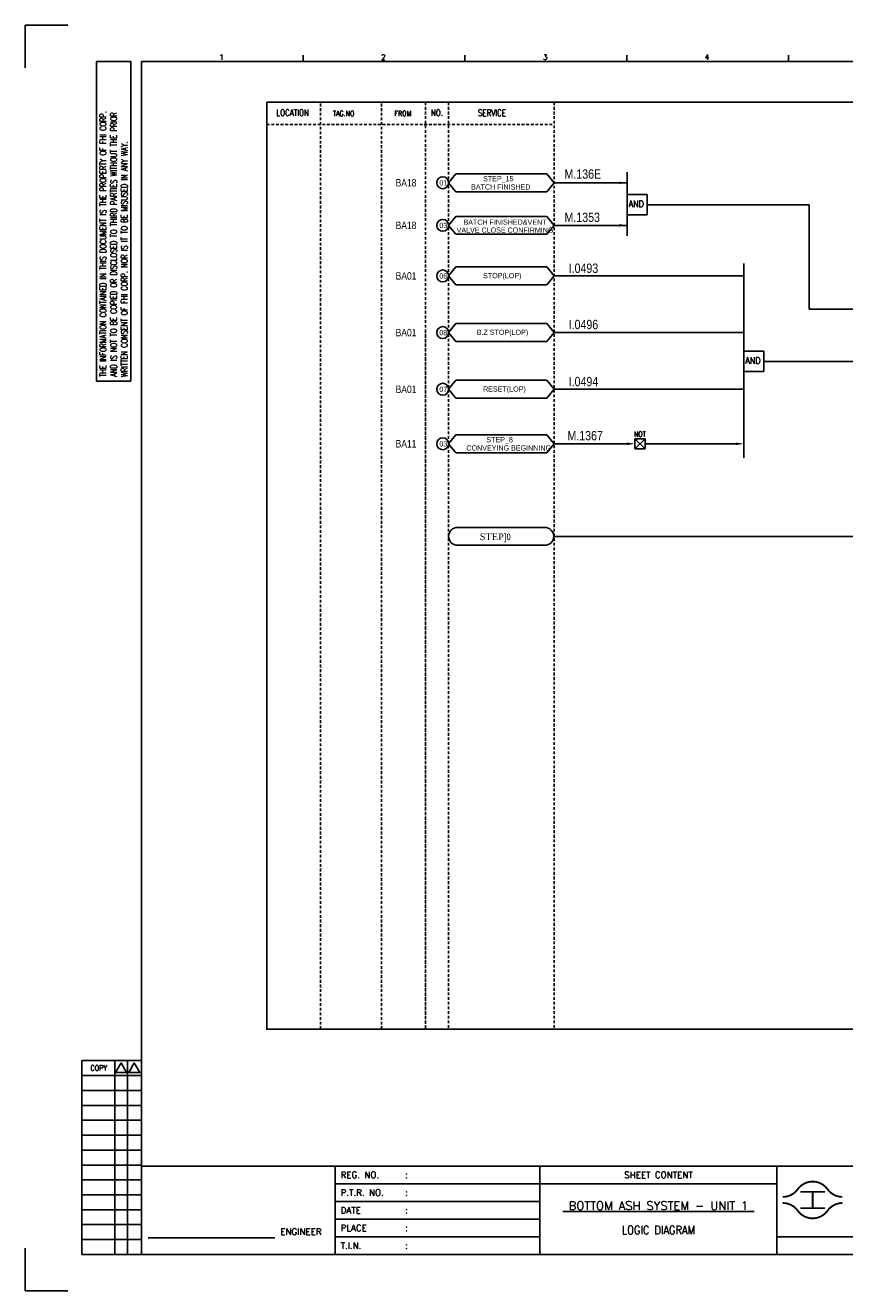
# Model space of a CAD drawing. Extents: x 1014 to 1980, y -77 to 606.
# Tile 1 of 3: x 1014 to 1456, y -77 to 606. Entities that reach past the tile are written whole.
import ezdxf
from ezdxf.enums import TextEntityAlignment as Align

# ---------------------------------------------------------------- set-up
doc = ezdxf.new("R2010")
doc.units = 0
doc.header["$MEASUREMENT"] = 0
doc.linetypes.add('HIDDEN', pattern=[4, 1.5, -1, 1.5])
doc.layers.get('0').update_dxf_attribs({"linetype": 'CONTINUOUS'})
doc.layers.get('DEFPOINTS').update_dxf_attribs({"linetype": 'CONTINUOUS'})
for name, color, linetype in [('CON', 4, 'CONTINUOUS'), ('DCS', 7, 'CONTINUOUS'), ('DIM', 3, 'CONTINUOUS'), ('HID', 2, 'HIDDEN'), ('TEXT', 7, 'CONTINUOUS'), ('圖框CON', 4, 'CONTINUOUS'), ('圖框DIM', 3, 'CONTINUOUS'), ('框線', 6, 'CONTINUOUS')]:
    doc.layers.add(name, color=color, linetype=linetype)
doc.styles.add('DAYUKP', font='complex', dxfattribs={"bigfont": 'DAYUKP.SHX'})
doc.styles.add('E4', font='simplex.shx', dxfattribs={"height": 4})
doc.styles.add('ROMANS', font='romans', dxfattribs={"width": 0.8})
doc.styles.get("Standard").update_dxf_attribs({"font": 'kaiu.ttf'})
doc.styles.add('style3', font='ARIALN.TTF')
doc.dimstyles.get("Standard").update_dxf_attribs({"dimtxt": 0.18, "dimasz": 0.18, "dimexe": 0.18, "dimexo": 0.0625, "dimgap": 0.09, "dimtad": 0, "dimtih": 1, "dimtoh": 1, "dimdec": 4, "dimzin": 0, "dimdsep": 46, "dimtxsty": 'STANDARD', "dimcen": 0.09, "dimadec": 0, "dimazin": 0, "dimtfac": 1, "dimtdec": 4, "dimtofl": 0, "dimtmove": 0, "dimatfit": 3, "dimfxl": 1, "dimtolj": 1, "dimtzin": 0, "dimarcsym": 0})

# ---------------------------------------------------------------- blocks, each defined once
blk = doc.blocks.new('Sht_Cont_T3')
at = {"layer": 'TEXT', "color": 3, "linetype": 'Continuous', "style": 'E4'}
for tag, p in [('$SHT_CONT_L1$', (55.63, 24.91)), ('$SHT_CONT_L2$', (55.63, 16.61)), ('$SHT_CONT_L3$', (55.63, 8.3))]:
    blk.add_attdef(tag, text='', height=4, dxfattribs=at).set_placement(p, align=Align.MIDDLE)
blk = doc.blocks.new('1')
at = {"ltscale": 500, "const_width": 0.99}
blk.add_lwpolyline([(1686.83, 57.65, -0.241531), (1678.79, 61.78, 0.512989), (1662.7, 61.78, -0.241531), (1654.66, 57.65, -0.241531)], format="xyb", dxfattribs=at)
at = {"const_width": 0.99}
blk.add_lwpolyline([(1686.83, 54.35, 0.241531), (1678.79, 50.22, -0.512989), (1662.7, 50.22, 0.241531), (1654.66, 54.35, 0.241531)], format="xyb", dxfattribs=at)
at = {"ltscale": 500, "const_width": 0.99}
for points in [[(1664.14, 60.4), (1677.35, 60.4)], [(1670.74, 60.4), (1670.74, 51.6)], [(1664.14, 51.6), (1677.35, 51.6)]]:
    blk.add_lwpolyline(points, dxfattribs=at)
at = {"layer": 'CON'}
for points in [[(1523.67, 26.6), (1523.67, 74.29)], [(1651.45, 26.6), (1651.45, 74.29)]]:
    blk.add_lwpolyline(points, dxfattribs=at)
at = {"layer": 'CON', "ltscale": 500}
for points in [[(1523.67, 64.75), (1413.11, 64.75)], [(1651.45, 64.75), (1523.67, 64.75)], [(1523.67, 55.22), (1413.11, 55.22)], [(1523.67, 45.69), (1413.11, 45.69)], [(1523.67, 36.15), (1413.11, 36.15)]]:
    blk.add_lwpolyline(points, dxfattribs=at)
at = {"layer": 'DEFPOINTS'}
for points in [[(1268.99, 689.33), (1246.02, 689.33), (1246.02, 666.36)], [(1268.99, 7.08), (1246.02, 7.08), (1246.02, 30.05)]]:
    blk.add_lwpolyline(points, dxfattribs=at)
at = {"layer": 'DIM'}
for p, q in [((1276.46, 131.12), (1276.46, 26.6)), ((1276.46, 131.12), (1308.62, 131.12)), ((1294.26, 26.6), (1294.26, 131.12)), ((1301.15, 26.6), (1301.15, 131.12)), ((1276.46, 123.08), (1308.62, 123.08)), ((1276.46, 115.04), (1308.62, 115.04)), ((1276.46, 107), (1308.62, 107)), ((1276.46, 98.96), (1308.62, 98.96)), ((1276.46, 90.92), (1308.62, 90.92)), ((1276.46, 82.88), (1308.62, 82.88)), ((1276.46, 74.84), (1308.62, 74.84)), ((1276.46, 66.8), (1308.62, 66.8)), ((1276.46, 58.76), (1308.62, 58.76)), ((1276.46, 50.72), (1308.62, 50.72)), ((1276.46, 42.68), (1308.62, 42.68)), ((1276.46, 34.64), (1308.62, 34.64)), ((1276.46, 26.6), (1308.62, 26.6))]:
    blk.add_line(p, q, dxfattribs=at)
for points in [[(1297.7, 129.98), (1294.72, 124.81), (1300.69, 124.81)], [(1304.83, 129.98), (1301.84, 124.81), (1307.81, 124.81)]]:
    blk.add_lwpolyline(points, close=True, dxfattribs=at)
at = {"layer": '圖框CON'}
for p, q in [((1284.5, 669.81), (1302.87, 669.81)), ((1284.5, 497.52), (1284.5, 669.81)), ((1302.87, 497.52), (1302.87, 669.81)), ((1395.91, 669.85), (1395.91, 673.29)), ((1483.2, 669.85), (1483.2, 673.29)), ((1570.49, 669.85), (1570.49, 673.29)), ((1657.78, 669.85), (1657.78, 673.29)), ((1284.5, 497.52), (1302.87, 497.52))]:
    blk.add_line(p, q, dxfattribs=at)
for points in [[(1413.11, 26.6), (1413.11, 74.29)], [(1828.89, 36.15), (1802.67, 36.15), (1651.45, 36.15)]]:
    blk.add_lwpolyline(points, dxfattribs=at)
at = {"layer": '圖框DIM'}
blk.add_line((1312.36, 35.55), (1380.65, 35.55), dxfattribs=at)
at = {"layer": '框線'}
for p, q in [((1308.62, 669.81), (1308.62, 26.6)), ((2181.53, 669.81), (1308.62, 669.81)), ((2181.53, 74.29), (1308.62, 74.29)), ((2181.53, 26.6), (1308.62, 26.6))]:
    blk.add_line(p, q, dxfattribs=at)
at = {"style": 'DAYUKP'}
for s, p in [('1', (1350.64, 670.78)), ('2', (1437.93, 670.78)), ('3', (1525.22, 670.78)), ('4', (1612.51, 670.78))]:
    blk.add_text(s, height=2.87, dxfattribs=at).set_placement(p)
at = {"layer": 'DIM', "style": 'ROMANS', "width": 0.75}
for s, p in [('THE INFORMATION CONTAINED IN THIS DOCUMENT IS THE PROPERTY OF FHI CORP.', (1287.94, 499.82)), ('AND IS NOT TO BE COPIED OR DISCLOSED TO THIRD PARTIES WITHOUT THE PRIOR', (1293.68, 499.82)), ('WRITTEN CONSENT OF FHI CORP. NOR IS IT TO BE MISUSED IN ANY WAY.', (1299.43, 499.82))]:
    blk.add_text(s, height=3.4457, rotation=90, dxfattribs=at).set_placement(p, align=Align.MIDDLE_LEFT)
at = {"layer": 'DIM', "style": 'ROMANS', "width": 0.8}
blk.add_text('COPY', height=2.871, dxfattribs=at).set_placement((1285.64, 127.16), align=Align.MIDDLE)
at = {"layer": 'HID', "ltscale": 500, "style": 'ROMANS'}
for s, height, p in [('REG. NO.', 3.446, (1416.1, 69.52)), (':', 3.45, (1450.9, 69.52)), ('P.T.R. NO.', 3.446, (1416.1, 59.99)), (':', 3.45, (1450.9, 59.99)), ('DATE', 3.446, (1416.1, 50.45)), (':', 3.45, (1450.9, 50.45)), ('PLACE', 3.446, (1416.1, 40.92)), (':', 3.45, (1450.9, 40.92)), ('T.I.N.', 3.446, (1416.1, 31.37)), (':', 3.45, (1450.9, 31.39))]:
    blk.add_text(s, height=height, dxfattribs=at).set_placement(p, align=Align.MIDDLE_LEFT)
blk.add_text('SHEET CONTENT', height=3.4457, dxfattribs=at).set_placement((1587.56, 69.52), align=Align.MIDDLE)
at = {"layer": 'HID', "style": 'ROMANS'}
blk.add_text('ENGINEER', height=3.446, dxfattribs=at).set_placement((1394.71, 37.18), align=Align.CENTER)

msp = doc.modelspace()

# ---------------------------------------------------------------- linework, layer by layer
at = {"layer": 'CON', "color": 6}
for p, q in [((1242.22, 520.64), (1246.12, 525.46)), ((1295.25, 525.46), (1246.12, 525.46)), ((1299.15, 520.64), (1295.25, 525.46)), ((1338.51, 526.37), (1338.51, 491.97)), ((1242.22, 520.64), (1246.12, 515.83)), ((1299.15, 520.64), (1295.25, 515.83)), ((1246.12, 515.83), (1295.25, 515.83)), ((1349.37, 514.25), (1338.51, 514.25)), ((1338.51, 503.29), (1338.51, 514.25)), ((1349.37, 503.29), (1349.37, 514.25)), ((1242.22, 497.68), (1246.12, 502.5)), ((1295.25, 502.5), (1246.12, 502.5)), ((1299.15, 497.68), (1295.25, 502.5)), ((1349.37, 503.29), (1338.51, 503.29)), ((1242.22, 497.68), (1246.12, 492.86)), ((1246.12, 492.86), (1295.25, 492.86)), ((1299.15, 497.68), (1295.25, 492.86)), ((1242.22, 470.43), (1246.12, 475.25)), ((1295.25, 475.25), (1246.12, 475.25)), ((1299.15, 470.43), (1295.25, 475.25)), ((1401.42, 477.2), (1401.42, 372.3)), ((1242.22, 470.43), (1246.12, 465.62)), ((1246.12, 465.62), (1295.25, 465.62)), ((1299.15, 470.43), (1295.25, 465.62)), ((1242.22, 439.87), (1246.12, 444.69)), ((1295.25, 444.69), (1246.12, 444.69)), ((1299.15, 439.87), (1295.25, 444.69)), ((1242.22, 439.87), (1246.12, 435.06)), ((1299.15, 439.87), (1295.25, 435.06)), ((1246.12, 435.06), (1295.25, 435.06)), ((1412.29, 429.82), (1401.42, 429.82)), ((1401.42, 418.86), (1401.42, 429.82)), ((1412.29, 418.86), (1412.29, 429.82)), ((1412.29, 418.86), (1401.42, 418.86)), ((1242.22, 409.31), (1246.12, 414.13)), ((1295.25, 414.13), (1246.12, 414.13)), ((1299.15, 409.31), (1295.25, 414.13)), ((1242.22, 409.31), (1246.12, 404.49)), ((1246.12, 404.49), (1295.25, 404.49)), ((1299.15, 409.31), (1295.25, 404.49)), ((1242.22, 379.91), (1246.12, 384.73)), ((1295.25, 384.73), (1246.12, 384.73)), ((1299.15, 379.91), (1295.25, 384.73)), ((1342.71, 382.64), (1348.17, 377.18)), ((1348.17, 382.64), (1342.71, 377.18)), ((1342.71, 377.18), (1342.71, 382.64)), ((1342.71, 382.64), (1348.17, 382.64)), ((1348.17, 382.64), (1348.17, 377.18)), ((1242.22, 379.91), (1246.12, 375.1)), ((1299.15, 379.91), (1295.25, 375.1)), ((1348.17, 377.18), (1342.71, 377.18)), ((1246.12, 375.1), (1295.25, 375.1)), ((1294.1, 334.83), (1247.04, 334.83)), ((1247.04, 325.2), (1294.1, 325.2))]:
    msp.add_line(p, q, dxfattribs=at)
at = {"layer": 'CON'}
for p, q in [((1349.37, 508.77), (1436.74, 508.77)), ((1436.74, 452.52), (1436.74, 508.77)), ((1338.51, 497.68), (1299.15, 497.68)), ((1552.54, 452.52), (1436.74, 452.52)), ((1412.29, 424.34), (1556.74, 424.34)), ((1744.35, 330.01), (1298.92, 330.01))]:
    msp.add_line(p, q, dxfattribs=at)
msp.add_lwpolyline([(1144.1, 564.04), (1858.1, 564.04), (1858.1, 64.24), (1144.1, 64.24)], close=True, dxfattribs=at)
for points in [[(1338.51, 520.64), (1299.15, 520.64)], [(1338.51, 379.91), (1299.15, 379.91)], [(1397.22, 379.91), (1348.17, 379.91)]]:
    msp.add_lwpolyline(points, dxfattribs=at)
for centre in [(1239.01, 520.64), (1239.01, 497.68), (1239.01, 470.43), (1239.01, 439.87), (1239.01, 409.31), (1239.01, 379.91)]:
    msp.add_circle(centre, 3.21, dxfattribs=at)
at = {"layer": 'CON', "color": 6}
for centre, start, end in [((1247.04, 330.01), 90, 270), ((1294.1, 330.01), 270, 90)]:
    msp.add_arc(centre, 4.82, start, end, dxfattribs=at)
at = {"layer": 'CON'}
for points in [[(1334.31, 521.34), (1338.51, 520.64), (1334.31, 519.94)], [(1334.31, 498.38), (1338.51, 497.68), (1334.31, 496.98)], [(1338.51, 380.61), (1342.71, 379.91), (1338.51, 379.21)], [(1397.22, 380.61), (1401.42, 379.91), (1397.22, 379.21)]]:
    msp.add_solid(points, dxfattribs=at)
at = {"layer": 'HID'}
for p, q in [((1173.15, 563.34), (1173.15, 64.24)), ((1206.08, 563.34), (1206.08, 64.24)), ((1229.8, 564.04), (1229.8, 64.22)), ((1242.22, 564.04), (1242.22, 64.22)), ((1299.15, 564.04), (1299.15, 64.24)), ((1144.1, 552.14), (1299.15, 552.14)), ((1229.8, 441.11), (1229.8, 64.24))]:
    msp.add_line(p, q, dxfattribs=at)

# ---------------------------------------------------------------- block references
msp.add_blockref('1', (-232.17, -83.79))
at = {"layer": 'TEXT', "color": 0}
ref = msp.add_blockref('Sht_Cont_T3', (1291.5, -57.18), dxfattribs=dict(at, xscale=1.148576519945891, yscale=1.148576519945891, zscale=1.148576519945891))
ref.add_attrib('$SHT_CONT_L1$', '%%U BOTTOM ASH SYSTEM - UNIT 1 ', dxfattribs={"color": 3, "linetype": 'Continuous', "height": 4.5943, "style": 'E4'}).set_placement((1355.39, -28.57), align=Align.TOP_CENTER)
ref.add_attrib('$SHT_CONT_L3$', 'LOGIC DIAGRAM', dxfattribs={"color": 3, "linetype": 'Continuous', "height": 4.5943, "style": 'E4', "width": 0.85}).set_placement((1355.39, -47.65), align=Align.BOTTOM_CENTER)

# ---------------------------------------------------------------- texts
at = {"layer": 'CON', "style": 'ROMANS', "width": 0.8}
for s, p in [('LOCATION', (1158.03, 558.44)), ('NO.', (1235.92, 558.44)), ('SERVICE', (1265.57, 558.36))]:
    msp.add_text(s, height=3.5, dxfattribs=at).set_placement(p, align=Align.MIDDLE)
at = {"layer": 'CON', "style": 'ROMANS'}
for s, height, width, p in [('TAG.NO', 2.8, 0.8, (1179.76, 555.79)), ('FROM', 2.8, 0.8, (1213.02, 555.79)), ('AND', 3.5, 0.9, (1339.3, 506.46)), ('AND', 3.5, 0.9, (1402.22, 422.02)), ('NOT', 2.8, 0.8, (1342.17, 382.84))]:
    msp.add_text(s, height=height, dxfattribs=dict(at, width=width)).set_placement(p, align=Align.BOTTOM_LEFT)
at = {"layer": 'CON', "style": 'style3'}
for s, p in [('BA18', (1213.63, 520.64)), ('BA18', (1213.63, 497.68)), ('BA01', (1213.63, 470.43)), ('BA01', (1213.63, 439.87)), ('BA01', (1213.63, 409.31)), ('BA11', (1213.63, 379.91))]:
    msp.add_text(s, height=4, dxfattribs=at).set_placement(p, align=Align.MIDDLE_LEFT)
for s, p in [('01', (1237.19, 518.36)), ('BATCH FINISHED', (1254.35, 516.14)), ('STEP_15', (1260.8, 520.61)), ('03', (1237.19, 495.4)), ('BATCH FINISHED&VENT ', (1250.23, 497.17)), ('VALVE CLOSE CONFIRMING', (1246.53, 492.88)), ('06', (1237.19, 468.15)), ('STOP(LOP)', (1260.8, 468.35)), ('08', (1237.19, 437.59)), ('B.Z STOP(LOP)', (1257.4, 437.78)), ('07', (1237.19, 407.03)), ('RESET(LOP)', (1260.8, 407.22)), ('STEP_8', (1262.57, 379.88)), ('03', (1237.19, 377.63)), ('CONVEYING BEGINNING', (1251.81, 375.42))]:
    msp.add_text(s, height=2.8, dxfattribs=at).set_placement(p, align=Align.BOTTOM_LEFT)
at = {"layer": 'CON', "insert": (1259.01, 331.64), "char_height": 3.675, "width": 21.98, "attachment_point": 1, "style": 'style3'}
msp.add_mtext('{\\f@Batang|b0|i0|c0|p18;STEP\\fUniversalMath1 BT|b0|i0|c2|p16;]\\f細明體|b0|i0|c136|p49;0}', dxfattribs=at)
at = {"layer": 'DCS', "linetype": 'ByBlock', "style": 'style3'}
for s, p in [('M.136E', (1304.73, 522.88)), ('M.1353', (1304.73, 499.53)), ('I.0493', (1306.98, 472.07)), ('I.0496', (1306.98, 441.74)), ('I.0494', (1306.98, 410.98)), ('M.1367', (1306.31, 381.8))]:
    msp.add_text(s, height=5, dxfattribs=at).set_placement(p)

# ---------------------------------------------------------------- leaders
at = {"layer": 'CON'}
for points in [[(1401.42, 470.43), (1299.15, 470.43)], [(1401.42, 439.87), (1299.15, 439.87)], [(1401.42, 409.31), (1299.15, 409.31)]]:
    msp.add_leader(points, dimstyle='STANDARD', override={"dimtxt": 3, "dimasz": 3, "dimexe": 1, "dimexo": 1, "dimgap": 0, "dimtad": 0, "dimtih": 0, "dimtoh": 0, "dimdec": 1, "dimzin": 8, "dimtxsty": 'ROMANS', "dimclrd": 256, "dimclre": 256, "dimclrt": 256, "dimtdec": 1, "dimtix": 1, "dimtofl": 1, "dimtmove": 2, "dimtzin": 8}, dxfattribs=at)

doc.saveas('drawing.dxf')
